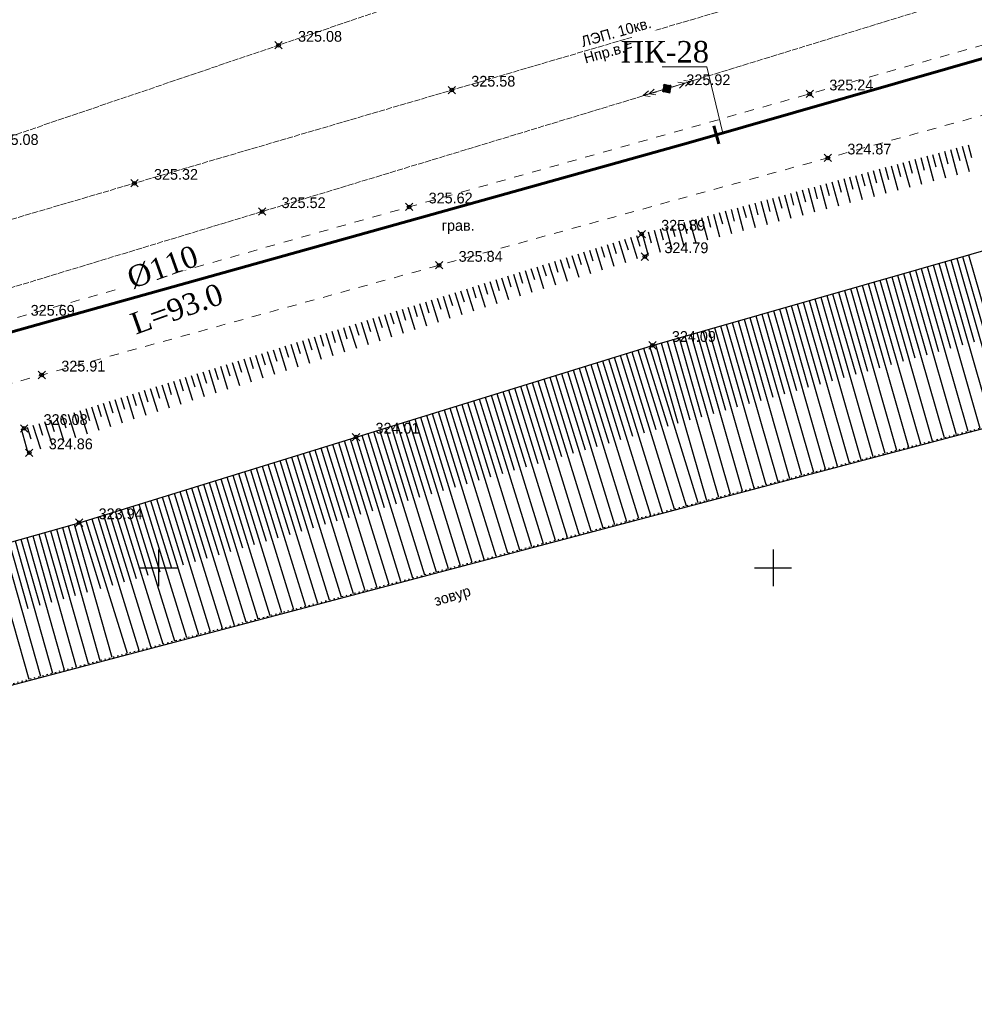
# Model space of a CAD drawing. Header units: metres. Extents: x 703769 to 722343, y 4313031 to 4317457.
# Tile 180 of 256: x 707667 to 707745, y 4313943 to 4314023. Entities that reach past the tile are written whole.
import ezdxf
from ezdxf import colors
from ezdxf.entities.mleader import LeaderData, LeaderLine
from ezdxf.math import Vec2, Vec3

# ---------------------------------------------------------------- set-up
doc = ezdxf.new("R2010")
doc.units = ezdxf.units.M
doc.header["$LTSCALE"] = 0.5
doc.header["$PDMODE"] = 35
doc.header["$PDSIZE"] = 0.3
for name, pattern in [('Auto_Street_NotBorder_Line_m1', [3, 1.5, -1.5]), ('Commnctn_Electr_VLP_High_Built_m1', [1, 1, 0]), ('ДОРОГИ_СТРОЯЩ', [9, 8, -1]), ('Контура низ откосов  Штриховая 0.1-0.5 - - - - - - -', [0.6, 0.1, -0.5])]:
    doc.linetypes.add(name, pattern=pattern)
for name, color, linetype in [('(001) Сетка', 92, 'Continuous'), ('(004) Точки рельефа', 7, 'Continuous'), ('(022) Возд. Линии', 7, 'Continuous'), ('(025) Дорога', 7, 'Continuous'), ('(027) Гидрография', 7, 'Continuous'), ('(035) Откосы', 7, 'Continuous'), ('(037) Контуры', 7, 'Continuous')]:
    doc.layers.add(name, color=color, linetype=linetype)
doc.layers.add('AUTO#_ROADS_EXIST_L', color=7, linetype='Continuous', lineweight=15, true_color=0x000000)
doc.layers.add('COMMN_OBJCT_#####_B', color=7, linetype='Continuous', lineweight=15, true_color=0x000000)
doc.layers.add('COMMN_OBJCT_ELCTR_B', color=7, linetype='Continuous', true_color=0x000000)
doc.layers.add('COMMN_OBJCT_ELCTR_L', color=7, linetype='Continuous', true_color=0x000000)
doc.layers.add('ВК_В1', color=134, linetype='Continuous', lineweight=40)
doc.layers.add('ВОДОПРОВОД текст', color=7, linetype='Continuous', lineweight=50)
doc.styles.add('BM-431', font='txt')
doc.styles.add('D-431', font='txt')
doc.styles.add('Interproekt', font='isocpeur.ttf', dxfattribs={"width": 0.95, "oblique": 15})
doc.styles.add('Times New Roman', font='times.ttf')

# ---------------------------------------------------------------- blocks, each defined once
blk = doc.blocks.new('CommnctnPoleRCsquare_m1')
at = {"layer": 'COMMN_OBJCT_#####_B', "lineweight": 13, "true_color": 0xfffffe}
blk.add_hatch(color=7, dxfattribs=at).paths.add_polyline_path([(-0.6, 0.6), (-0.6, -0.6), (0.6, -0.6), (0.6, 0.6)])
at = {"layer": 'COMMN_OBJCT_#####_B', "lineweight": 13, "true_color": 0x000000}
blk.add_hatch(color=18, dxfattribs=at).paths.add_polyline_path([(-0.1, 0, 1), (0.1, 0, 1)])
at = {"layer": 'COMMN_OBJCT_#####_B', "color": 18, "lineweight": 9, "true_color": 0x000000}
blk.add_lwpolyline([(0.6, 0.6), (-0.6, 0.6), (-0.6, -0.6), (0.6, -0.6)], close=True, dxfattribs=at)
blk.add_circle((0, 0), 0.1, dxfattribs=at)
blk = doc.blocks.new('ElectricHighVLP_m1')
at = {"layer": 'COMMN_OBJCT_ELCTR_B', "color": 18, "linetype": 'Continuous', "lineweight": 20, "true_color": 0x000000}
for p, q in [((0, 0), (4, 0)), ((3, 0), (2, 0.5)), ((3, 0), (2, -0.5)), ((4, 0), (3, 0.5)), ((4, 0), (3, -0.5))]:
    blk.add_line(p, q, dxfattribs=at)
blk = doc.blocks.new('Setka')
at = {"layer": '(001) Сетка'}
for p, q in [((0, 1.5), (0, -1.5)), ((-1.5, 0), (1.5, 0))]:
    blk.add_line(p, q, dxfattribs=at)
blk = doc.blocks.new('*U279')
at = {"color": 1, "lineweight": 60, "flags": 128}
blk.add_lwpolyline([(-0.015, -0.757), (0.015, 0.757)], dxfattribs=at)
blk = doc.blocks.new('*U280')
at = {"color": 0, "linetype": 'ByBlock', "lineweight": -2, "transparency": 16777216, "rotation": 195.9843209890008}
blk.add_blockref('*U279', (707723.849, 4314013.694), dxfattribs=at)
blk = doc.blocks.new('_Dot')
at = {"color": 0, "linetype": 'ByBlock', "lineweight": -2}
blk.add_line((-0.5, 0), (-1, 0), dxfattribs=at)
at = {"color": 0, "linetype": 'ByBlock', "const_width": 0.5}
blk.add_lwpolyline([(-0.25, 0, 1), (0.25, 0, 1)], format="xyb", close=True, dxfattribs=at)

msp = doc.modelspace()

# ---------------------------------------------------------------- linework, layer by layer
at = {"layer": '(027) Гидрография', "color": 4, "elevation": 319.341}
msp.add_lwpolyline([(707567.997, 4313942.938), (707572.213, 4313944.049), (707620.984, 4313956.898), (707772.66, 4313996.949), (707924.336, 4314045.143), (708024.512, 4314076.588), (708124.69, 4314111.302), (708133.047, 4314115.911), (708145.112, 4314122.565), (708157.025, 4314125.829), (708191.793, 4314145.156)], dxfattribs=at)
at = {"layer": '(035) Откосы'}
for p, q in [((707742.509, 4314010.173, 325.823), (707741.953, 4314012.21, 325.823)), ((707742.714, 4314011.32, 325.823), (707742.435, 4314012.342, 325.823)), ((707743.476, 4314010.425, 325.823), (707742.917, 4314012.473, 325.823)), ((707743.679, 4314011.578, 325.823), (707743.399, 4314012.605, 325.823)), ((707744.443, 4314010.678, 325.823), (707743.881, 4314012.736, 325.823)), ((707744.645, 4314011.836, 325.823), (707744.363, 4314012.868, 325.823)), ((707739.607, 4314009.415, 325.823), (707739.06, 4314011.421, 325.823)), ((707739.816, 4314010.547, 325.823), (707739.542, 4314011.553, 325.823)), ((707740.574, 4314009.668, 325.823), (707740.024, 4314011.684, 325.823)), ((707740.782, 4314010.805, 325.823), (707740.506, 4314011.816, 325.823)), ((707741.541, 4314009.92, 325.823), (707740.989, 4314011.947, 325.823)), ((707741.748, 4314011.063, 325.823), (707741.471, 4314012.079, 325.823)), ((707736.706, 4314008.658, 325.823), (707736.167, 4314010.632, 325.823)), ((707736.919, 4314009.774, 325.823), (707736.649, 4314010.764, 325.823)), ((707737.673, 4314008.91, 325.823), (707737.132, 4314010.895, 325.823)), ((707737.885, 4314010.032, 325.823), (707737.614, 4314011.027, 325.823)), ((707738.64, 4314009.163, 325.823), (707738.096, 4314011.158, 325.823)), ((707738.851, 4314010.289, 325.823), (707738.578, 4314011.29, 325.823)), ((707733.805, 4314007.9, 325.823), (707733.275, 4314009.843, 325.823)), ((707734.022, 4314009.001, 325.823), (707733.757, 4314009.975, 325.823)), ((707734.772, 4314008.153, 325.823), (707734.239, 4314010.106, 325.823)), ((707734.988, 4314009.258, 325.823), (707734.721, 4314010.238, 325.823)), ((707735.739, 4314008.405, 325.823), (707735.203, 4314010.369, 325.823)), ((707735.954, 4314009.516, 325.823), (707735.685, 4314010.501, 325.823)), ((707730.16, 4314007.97, 325.823), (707729.9, 4314008.923, 325.823)), ((707730.903, 4314007.143, 325.823), (707730.382, 4314009.054, 325.823)), ((707731.125, 4314008.227, 325.823), (707730.864, 4314009.186, 325.823)), ((707731.87, 4314007.395, 325.823), (707731.346, 4314009.317, 325.823)), ((707732.091, 4314008.485, 325.823), (707731.828, 4314009.449, 325.823)), ((707732.837, 4314007.648, 325.823), (707732.31, 4314009.58, 325.823)), ((707733.057, 4314008.743, 325.823), (707732.792, 4314009.712, 325.823)), ((707727.263, 4314007.196, 325.823), (707727.007, 4314008.134, 325.823)), ((707728.002, 4314006.385, 325.823), (707727.489, 4314008.265, 325.823)), ((707728.228, 4314007.454, 325.823), (707727.971, 4314008.397, 325.823)), ((707728.969, 4314006.638, 325.823), (707728.453, 4314008.528, 325.823)), ((707729.194, 4314007.712, 325.823), (707728.935, 4314008.66, 325.823)), ((707729.936, 4314006.89, 325.823), (707729.418, 4314008.791, 325.823)), ((707724.366, 4314006.423, 325.823), (707724.114, 4314007.345, 325.823)), ((707725.1, 4314005.628, 325.823), (707724.596, 4314007.476, 325.823)), ((707725.331, 4314006.681, 325.823), (707725.078, 4314007.608, 325.823)), ((707726.068, 4314005.88, 325.823), (707725.561, 4314007.739, 325.823)), ((707726.297, 4314006.938, 325.823), (707726.043, 4314007.871, 325.823)), ((707727.035, 4314006.133, 325.823), (707726.525, 4314008.002, 325.823)), ((707721.468, 4314005.65, 325.823), (707721.221, 4314006.555, 325.823)), ((707722.199, 4314004.87, 325.823), (707721.704, 4314006.687, 325.823)), ((707722.434, 4314005.907, 325.823), (707722.186, 4314006.818, 325.823)), ((707723.166, 4314005.123, 325.823), (707722.668, 4314006.95, 325.823)), ((707723.4, 4314006.165, 325.823), (707723.15, 4314007.081, 325.823)), ((707724.133, 4314005.375, 325.823), (707723.632, 4314007.213, 325.823)), ((707718.571, 4314004.876, 325.823), (707718.329, 4314005.766, 325.823)), ((707719.298, 4314004.113, 325.823), (707718.811, 4314005.898, 325.823)), ((707719.537, 4314005.134, 325.823), (707719.293, 4314006.029, 325.823)), ((707720.265, 4314004.365, 325.823), (707719.775, 4314006.161, 325.823)), ((707720.503, 4314005.392, 325.823), (707720.257, 4314006.292, 325.823)), ((707721.232, 4314004.618, 325.823), (707720.739, 4314006.424, 325.823)), ((707716.489, 4314003.29, 325.823), (707715.939, 4314005.038, 325.823)), ((707716.69, 4314004.315, 325.823), (707716.416, 4314005.188, 325.823)), ((707717.441, 4314003.594, 325.823), (707716.892, 4314005.338, 325.823)), ((707717.643, 4314004.617, 325.823), (707717.369, 4314005.488, 325.823)), ((707718.331, 4314003.86, 325.823), (707717.847, 4314005.635, 325.823)), ((707713.632, 4314002.38, 325.823), (707713.079, 4314004.138, 325.823)), ((707713.832, 4314003.41, 325.823), (707713.556, 4314004.288, 325.823)), ((707714.584, 4314002.683, 325.823), (707714.032, 4314004.438, 325.823)), ((707714.785, 4314003.711, 325.823), (707714.509, 4314004.588, 325.823)), ((707715.537, 4314002.987, 325.823), (707714.986, 4314004.738, 325.823)), ((707715.737, 4314004.013, 325.823), (707715.462, 4314004.888, 325.823)), ((707710.973, 4314002.504, 325.823), (707710.695, 4314003.387, 325.823)), ((707711.727, 4314001.773, 325.823), (707711.172, 4314003.537, 325.823)), ((707711.926, 4314002.806, 325.823), (707711.649, 4314003.687, 325.823)), ((707712.68, 4314002.077, 325.823), (707712.125, 4314003.837, 325.823)), ((707712.879, 4314003.108, 325.823), (707712.602, 4314003.987, 325.823)), ((707742.444, 4314003.381, 323.57), (707746.253, 4313990.08, 323.57)), ((707742.924, 4314003.519, 323.57), (707744.83, 4313996.863, 323.57)), ((707743.405, 4314003.656, 323.57), (707747.22, 4313990.335, 323.57)), ((707743.886, 4314003.794, 323.57), (707745.795, 4313997.128, 323.57)), ((707744.366, 4314003.932, 323.57), (707748.187, 4313990.591, 323.57)), ((707708.87, 4314000.863, 325.823), (707708.312, 4314002.637, 325.823)), ((707709.068, 4314001.901, 325.823), (707708.789, 4314002.787, 325.823)), ((707709.823, 4314001.166, 325.823), (707709.265, 4314002.937, 325.823)), ((707710.02, 4314002.203, 325.823), (707709.742, 4314003.087, 325.823)), ((707710.775, 4314001.47, 325.823), (707710.219, 4314003.237, 325.823)), ((707739.56, 4314002.555, 323.57), (707743.352, 4313989.314, 323.57)), ((707740.04, 4314002.693, 323.57), (707741.938, 4313996.067, 323.57)), ((707740.521, 4314002.83, 323.57), (707744.319, 4313989.569, 323.57)), ((707741.002, 4314002.968, 323.57), (707742.902, 4313996.332, 323.57)), ((707741.482, 4314003.106, 323.57), (707745.286, 4313989.824, 323.57)), ((707741.963, 4314003.243, 323.57), (707743.866, 4313996.598, 323.57)), ((707706.013, 4313999.953, 325.823), (707705.452, 4314001.737, 325.823)), ((707706.209, 4314000.996, 325.823), (707705.928, 4314001.887, 325.823)), ((707706.966, 4314000.256, 325.823), (707706.405, 4314002.037, 325.823)), ((707707.162, 4314001.297, 325.823), (707706.882, 4314002.187, 325.823)), ((707707.918, 4314000.559, 325.823), (707707.359, 4314002.337, 325.823)), ((707708.115, 4314001.599, 325.823), (707707.835, 4314002.487, 325.823)), ((707736.676, 4314001.729, 323.57), (707740.451, 4313988.548, 323.57)), ((707737.156, 4314001.867, 323.57), (707739.045, 4313995.271, 323.57)), ((707737.637, 4314002.005, 323.57), (707741.418, 4313988.803, 323.57)), ((707738.118, 4314002.142, 323.57), (707740.009, 4313995.536, 323.57)), ((707738.598, 4314002.28, 323.57), (707742.385, 4313989.058, 323.57)), ((707739.079, 4314002.417, 323.57), (707740.974, 4313995.802, 323.57)), ((707703.35, 4314000.091, 325.823), (707703.068, 4314000.987, 325.823)), ((707704.109, 4313999.346, 325.823), (707703.545, 4314001.137, 325.823)), ((707704.303, 4314000.392, 325.823), (707704.022, 4314001.287, 325.823)), ((707705.061, 4313999.649, 325.823), (707704.498, 4314001.437, 325.823)), ((707705.256, 4314000.694, 325.823), (707704.975, 4314001.587, 325.823)), ((707734.272, 4314001.041, 323.57), (707736.153, 4313994.475, 323.57)), ((707734.753, 4314001.179, 323.57), (707738.517, 4313988.037, 323.57)), ((707735.234, 4314001.316, 323.57), (707737.117, 4313994.74, 323.57)), ((707735.714, 4314001.454, 323.57), (707739.484, 4313988.292, 323.57)), ((707736.195, 4314001.592, 323.57), (707738.081, 4313995.006, 323.57)), ((707701.252, 4313998.435, 325.823), (707700.685, 4314000.237, 325.823)), ((707701.445, 4313999.487, 325.823), (707701.162, 4314000.387, 325.823)), ((707702.204, 4313998.739, 325.823), (707701.638, 4314000.537, 325.823)), ((707702.398, 4313999.789, 325.823), (707702.115, 4314000.687, 325.823)), ((707703.156, 4313999.042, 325.823), (707702.592, 4314000.837, 325.823)), ((707731.388, 4314000.215, 323.57), (707733.26, 4313993.679, 323.57)), ((707731.869, 4314000.353, 323.57), (707735.615, 4313987.271, 323.57)), ((707732.35, 4314000.49, 323.57), (707734.224, 4313993.944, 323.57)), ((707732.83, 4314000.628, 323.57), (707736.582, 4313987.526, 323.57)), ((707733.311, 4314000.766, 323.57), (707735.188, 4313994.21, 323.57)), ((707733.792, 4314000.903, 323.57), (707737.549, 4313987.782, 323.57)), ((707698.395, 4313997.525, 325.823), (707697.825, 4313999.337, 325.823)), ((707698.586, 4313998.582, 325.823), (707698.301, 4313999.487, 325.823)), ((707699.347, 4313997.829, 325.823), (707698.778, 4313999.637, 325.823)), ((707699.539, 4313998.884, 325.823), (707699.255, 4313999.787, 325.823)), ((707700.3, 4313998.132, 325.823), (707699.732, 4313999.937, 325.823)), ((707700.492, 4313999.185, 325.823), (707700.208, 4314000.087, 325.823)), ((707728.504, 4313999.389, 323.57), (707730.367, 4313992.883, 323.57)), ((707728.985, 4313999.527, 323.57), (707732.714, 4313986.505, 323.57)), ((707729.466, 4313999.664, 323.57), (707731.332, 4313993.148, 323.57)), ((707729.946, 4313999.802, 323.57), (707733.681, 4313986.76, 323.57)), ((707730.427, 4313999.94, 323.57), (707732.296, 4313993.414, 323.57)), ((707730.908, 4314000.077, 323.57), (707734.648, 4313987.016, 323.57)), ((707695.728, 4313997.677, 325.823), (707695.441, 4313998.587, 325.823)), ((707696.49, 4313996.918, 325.823), (707695.918, 4313998.737, 325.823)), ((707696.681, 4313997.978, 325.823), (707696.395, 4313998.887, 325.823)), ((707697.443, 4313997.222, 325.823), (707696.871, 4313999.037, 325.823)), ((707697.633, 4313998.28, 325.823), (707697.348, 4313999.187, 325.823)), ((707725.62, 4313998.563, 323.57), (707727.475, 4313992.087, 323.57)), ((707726.101, 4313998.701, 323.57), (707729.813, 4313985.739, 323.57)), ((707726.582, 4313998.838, 323.57), (707728.439, 4313992.352, 323.57)), ((707727.062, 4313998.976, 323.57), (707730.78, 4313985.994, 323.57)), ((707727.543, 4313999.114, 323.57), (707729.403, 4313992.618, 323.57)), ((707728.024, 4313999.251, 323.57), (707731.747, 4313986.249, 323.57)), ((707693.633, 4313996.008, 325.823), (707693.058, 4313997.837, 325.823)), ((707693.822, 4313997.073, 325.823), (707693.535, 4313997.987, 325.823)), ((707694.586, 4313996.311, 325.823), (707694.011, 4313998.137, 325.823)), ((707694.775, 4313997.375, 325.823), (707694.488, 4313998.287, 325.823)), ((707695.538, 4313996.615, 325.823), (707694.965, 4313998.437, 325.823)), ((707722.736, 4313997.737, 323.57), (707724.582, 4313991.291, 323.57)), ((707723.217, 4313997.875, 323.57), (707726.912, 4313984.973, 323.57)), ((707723.698, 4313998.012, 323.57), (707725.546, 4313991.556, 323.57)), ((707724.178, 4313998.15, 323.57), (707727.879, 4313985.228, 323.57)), ((707724.659, 4313998.288, 323.57), (707726.511, 4313991.822, 323.57)), ((707725.14, 4313998.425, 323.57), (707728.846, 4313985.483, 323.57)), ((707690.776, 4313995.098, 325.823), (707690.198, 4313996.936, 325.823)), ((707690.964, 4313996.168, 325.823), (707690.674, 4313997.086, 325.823)), ((707691.729, 4313995.401, 325.823), (707691.151, 4313997.236, 325.823)), ((707691.916, 4313996.47, 325.823), (707691.628, 4313997.386, 325.823)), ((707692.681, 4313995.705, 325.823), (707692.105, 4313997.536, 325.823)), ((707692.869, 4313996.771, 325.823), (707692.581, 4313997.687, 325.823)), ((707719.852, 4313996.911, 323.57), (707721.69, 4313990.495, 323.57)), ((707720.333, 4313997.049, 323.57), (707724.011, 4313984.207, 323.57)), ((707720.813, 4313997.186, 323.57), (707722.654, 4313990.76, 323.57)), ((707721.294, 4313997.324, 323.57), (707724.978, 4313984.462, 323.57)), ((707721.775, 4313997.462, 323.57), (707723.618, 4313991.026, 323.57)), ((707722.256, 4313997.599, 323.57), (707725.945, 4313984.717, 323.57)), ((707688.105, 4313995.263, 325.823), (707687.814, 4313996.186, 325.823)), ((707688.872, 4313994.491, 325.823), (707688.291, 4313996.336, 325.823)), ((707689.058, 4313995.564, 325.823), (707688.768, 4313996.486, 325.823)), ((707689.824, 4313994.794, 325.823), (707689.244, 4313996.636, 325.823)), ((707690.011, 4313995.866, 325.823), (707689.721, 4313996.786, 325.823)), ((707717.456, 4313996.198, 323.57), (707721.382, 4313983.512, 323.57)), ((707717.934, 4313996.345, 323.57), (707719.9, 4313989.993, 323.57)), ((707718.412, 4313996.493, 323.57), (707722.349, 4313983.768, 323.57)), ((707718.891, 4313996.636, 323.57), (707720.725, 4313990.23, 323.57)), ((707719.371, 4313996.773, 323.57), (707723.044, 4313983.951, 323.57)), ((707686.015, 4313993.581, 325.823), (707685.431, 4313995.436, 325.823)), ((707686.199, 4313994.659, 325.823), (707685.908, 4313995.586, 325.823)), ((707686.967, 4313993.884, 325.823), (707686.384, 4313995.736, 325.823)), ((707687.152, 4313994.961, 325.823), (707686.861, 4313995.886, 325.823)), ((707687.919, 4313994.187, 325.823), (707687.338, 4313996.036, 325.823)), ((707714.59, 4313995.311, 323.57), (707718.478, 4313982.746, 323.57)), ((707715.068, 4313995.459, 323.57), (707717.015, 4313989.166, 323.57)), ((707715.546, 4313995.606, 323.57), (707719.446, 4313983.001, 323.57)), ((707716.023, 4313995.754, 323.57), (707717.977, 4313989.442, 323.57)), ((707716.501, 4313995.902, 323.57), (707720.414, 4313983.257, 323.57)), ((707716.979, 4313996.05, 323.57), (707718.938, 4313989.717, 323.57)), ((707683.158, 4313992.67, 325.823), (707682.571, 4313994.536, 325.823)), ((707683.341, 4313993.754, 325.823), (707683.047, 4313994.686, 325.823)), ((707684.11, 4313992.974, 325.823), (707683.524, 4313994.836, 325.823)), ((707684.294, 4313994.056, 325.823), (707684.001, 4313994.986, 325.823)), ((707685.063, 4313993.277, 325.823), (707684.477, 4313995.136, 325.823)), ((707685.246, 4313994.358, 325.823), (707684.954, 4313995.286, 325.823)), ((707712.202, 4313994.572, 323.57), (707714.131, 4313988.339, 323.57)), ((707712.68, 4313994.72, 323.57), (707716.543, 4313982.235, 323.57)), ((707713.157, 4313994.867, 323.57), (707715.092, 4313988.615, 323.57)), ((707713.635, 4313995.015, 323.57), (707717.511, 4313982.49, 323.57)), ((707714.113, 4313995.163, 323.57), (707716.054, 4313988.891, 323.57)), ((707680.482, 4313992.849, 325.823), (707680.187, 4313993.786, 325.823)), ((707681.253, 4313992.064, 325.823), (707680.664, 4313993.936, 325.823)), ((707681.435, 4313993.151, 325.823), (707681.141, 4313994.086, 325.823)), ((707682.206, 4313992.367, 325.823), (707681.617, 4313994.236, 325.823)), ((707682.388, 4313993.452, 325.823), (707682.094, 4313994.386, 325.823)), ((707709.814, 4313993.833, 323.57), (707713.64, 4313981.468, 323.57)), ((707710.292, 4313993.981, 323.57), (707712.208, 4313987.788, 323.57)), ((707710.769, 4313994.129, 323.57), (707714.608, 4313981.724, 323.57)), ((707711.247, 4313994.276, 323.57), (707713.169, 4313988.064, 323.57)), ((707711.725, 4313994.424, 323.57), (707715.575, 4313981.979, 323.57)), ((707678.396, 4313991.153, 325.823), (707677.804, 4313993.036, 325.823)), ((707678.577, 4313992.245, 325.823), (707678.281, 4313993.186, 325.823)), ((707679.349, 4313991.457, 325.823), (707678.757, 4313993.336, 325.823)), ((707679.529, 4313992.547, 325.823), (707679.234, 4313993.486, 325.823)), ((707680.301, 4313991.76, 325.823), (707679.711, 4313993.636, 325.823)), ((707706.948, 4313992.946, 323.57), (707710.737, 4313980.701, 323.57)), ((707707.426, 4313993.094, 323.57), (707709.323, 4313986.962, 323.57)), ((707707.903, 4313993.242, 323.57), (707711.705, 4313980.957, 323.57)), ((707708.381, 4313993.39, 323.57), (707710.285, 4313987.237, 323.57)), ((707708.859, 4313993.537, 323.57), (707712.672, 4313981.213, 323.57)), ((707709.336, 4313993.685, 323.57), (707711.246, 4313987.513, 323.57)), ((707675.539, 4313990.243, 325.823), (707674.944, 4313992.136, 325.823)), ((707675.718, 4313991.34, 325.823), (707675.42, 4313992.286, 325.823)), ((707676.492, 4313990.546, 325.823), (707675.897, 4313992.436, 325.823)), ((707676.671, 4313991.642, 325.823), (707676.374, 4313992.586, 325.823)), ((707677.444, 4313990.85, 325.823), (707676.85, 4313992.736, 325.823)), ((707677.624, 4313991.944, 325.823), (707677.327, 4313992.886, 325.823)), ((707704.56, 4313992.207, 323.57), (707706.439, 4313986.135, 323.57)), ((707705.037, 4313992.355, 323.57), (707708.801, 4313980.19, 323.57)), ((707705.515, 4313992.503, 323.57), (707707.4, 4313986.41, 323.57)), ((707705.993, 4313992.651, 323.57), (707709.769, 4313980.446, 323.57)), ((707706.47, 4313992.798, 323.57), (707708.362, 4313986.686, 323.57)), ((707672.859, 4313990.435, 325.823), (707672.56, 4313991.386, 325.823)), ((707673.635, 4313989.636, 325.823), (707673.037, 4313991.536, 325.823)), ((707673.812, 4313990.737, 325.823), (707673.514, 4313991.686, 325.823)), ((707674.587, 4313989.94, 325.823), (707673.99, 4313991.836, 325.823)), ((707674.765, 4313991.038, 325.823), (707674.467, 4313991.986, 325.823)), ((707701.694, 4313991.32, 323.57), (707703.554, 4313985.308, 323.57)), ((707702.172, 4313991.468, 323.57), (707705.898, 4313979.424, 323.57)), ((707702.649, 4313991.616, 323.57), (707704.516, 4313985.584, 323.57)), ((707703.127, 4313991.764, 323.57), (707706.866, 4313979.679, 323.57)), ((707703.604, 4313991.912, 323.57), (707705.477, 4313985.859, 323.57)), ((707704.082, 4313992.059, 323.57), (707707.834, 4313979.935, 323.57)), ((707670.778, 4313988.726, 325.823), (707670.177, 4313990.635, 325.823)), ((707670.954, 4313989.831, 325.823), (707670.654, 4313990.785, 325.823)), ((707671.73, 4313989.029, 325.823), (707671.13, 4313990.935, 325.823)), ((707671.907, 4313990.133, 325.823), (707671.607, 4313991.085, 325.823)), ((707672.682, 4313989.333, 325.823), (707672.084, 4313991.235, 325.823)), ((707699.306, 4313990.581, 323.57), (707702.995, 4313978.657, 323.57)), ((707699.783, 4313990.729, 323.57), (707701.631, 4313984.757, 323.57)), ((707700.261, 4313990.877, 323.57), (707703.963, 4313978.913, 323.57)), ((707700.739, 4313991.025, 323.57), (707702.593, 4313985.033, 323.57)), ((707701.216, 4313991.173, 323.57), (707704.931, 4313979.168, 323.57)), ((707667.857, 4313987.795, 325.823), (707667.315, 4313989.742, 325.823)), ((707668.095, 4313988.926, 325.823), (707667.793, 4313989.885, 325.823)), ((707668.873, 4313988.119, 325.823), (707668.27, 4313990.035, 325.823)), ((707669.048, 4313989.228, 325.823), (707668.747, 4313990.185, 325.823)), ((707669.826, 4313988.422, 325.823), (707669.223, 4313990.335, 325.823)), ((707670.001, 4313989.53, 325.823), (707669.7, 4313990.485, 325.823)), ((707696.44, 4313989.695, 323.57), (707700.092, 4313977.891, 323.57)), ((707696.917, 4313989.842, 323.57), (707698.747, 4313983.93, 323.57)), ((707697.395, 4313989.99, 323.57), (707701.06, 4313978.146, 323.57)), ((707697.873, 4313990.138, 323.57), (707699.708, 4313984.206, 323.57)), ((707698.35, 4313990.286, 323.57), (707702.028, 4313978.402, 323.57)), ((707698.828, 4313990.434, 323.57), (707700.67, 4313984.482, 323.57)), ((707694.051, 4313988.956, 323.57), (707695.862, 4313983.104, 323.57)), ((707694.529, 4313989.103, 323.57), (707698.157, 4313977.38, 323.57)), ((707695.007, 4313989.251, 323.57), (707696.824, 4313983.379, 323.57)), ((707695.484, 4313989.399, 323.57), (707699.124, 4313977.635, 323.57)), ((707695.962, 4313989.547, 323.57), (707697.785, 4313983.655, 323.57)), ((707691.663, 4313988.217, 323.57), (707695.254, 4313976.613, 323.57)), ((707692.141, 4313988.364, 323.57), (707693.939, 4313982.553, 323.57)), ((707692.619, 4313988.512, 323.57), (707696.221, 4313976.869, 323.57)), ((707693.096, 4313988.66, 323.57), (707694.901, 4313982.828, 323.57)), ((707693.574, 4313988.808, 323.57), (707697.189, 4313977.124, 323.57)), ((707688.797, 4313987.33, 323.57), (707692.351, 4313975.846, 323.57)), ((707689.275, 4313987.478, 323.57), (707691.055, 4313981.726, 323.57)), ((707689.753, 4313987.625, 323.57), (707693.318, 4313976.102, 323.57)), ((707690.23, 4313987.773, 323.57), (707692.016, 4313982.001, 323.57)), ((707690.708, 4313987.921, 323.57), (707694.286, 4313976.357, 323.57)), ((707691.186, 4313988.069, 323.57), (707692.978, 4313982.277, 323.57)), ((707686.409, 4313986.591, 323.57), (707688.17, 4313980.899, 323.57)), ((707686.887, 4313986.739, 323.57), (707690.415, 4313975.335, 323.57)), ((707687.364, 4313986.886, 323.57), (707689.132, 4313981.175, 323.57)), ((707687.842, 4313987.034, 323.57), (707691.383, 4313975.591, 323.57)), ((707688.32, 4313987.182, 323.57), (707690.093, 4313981.45, 323.57)), ((707683.543, 4313985.704, 323.57), (707685.286, 4313980.073, 323.57)), ((707684.021, 4313985.852, 323.57), (707687.512, 4313974.569, 323.57)), ((707684.498, 4313986, 323.57), (707686.247, 4313980.348, 323.57)), ((707684.976, 4313986.147, 323.57), (707688.48, 4313974.824, 323.57)), ((707685.454, 4313986.295, 323.57), (707687.209, 4313980.624, 323.57)), ((707685.931, 4313986.443, 323.57), (707689.447, 4313975.08, 323.57)), ((707681.155, 4313984.965, 323.57), (707684.609, 4313973.802, 323.57)), ((707681.633, 4313985.113, 323.57), (707683.363, 4313979.521, 323.57)), ((707682.11, 4313985.261, 323.57), (707685.577, 4313974.058, 323.57)), ((707682.588, 4313985.408, 323.57), (707684.324, 4313979.797, 323.57)), ((707683.066, 4313985.556, 323.57), (707686.544, 4313974.313, 323.57)), ((707678.767, 4313984.226, 323.57), (707680.478, 4313978.695, 323.57)), ((707679.244, 4313984.374, 323.57), (707682.674, 4313973.291, 323.57)), ((707679.722, 4313984.522, 323.57), (707681.44, 4313978.97, 323.57)), ((707680.2, 4313984.669, 323.57), (707683.641, 4313973.547, 323.57)), ((707680.677, 4313984.817, 323.57), (707682.401, 4313979.246, 323.57)), ((707675.901, 4313983.339, 323.57), (707677.594, 4313977.868, 323.57)), ((707676.378, 4313983.487, 323.57), (707679.77, 4313972.525, 323.57)), ((707676.856, 4313983.635, 323.57), (707678.555, 4313978.144, 323.57)), ((707677.334, 4313983.783, 323.57), (707680.738, 4313972.78, 323.57)), ((707677.811, 4313983.93, 323.57), (707679.517, 4313978.419, 323.57)), ((707678.289, 4313984.078, 323.57), (707681.706, 4313973.036, 323.57)), ((707673.513, 4313982.6, 323.57), (707676.867, 4313971.758, 323.57)), ((707673.99, 4313982.748, 323.57), (707675.671, 4313977.317, 323.57)), ((707674.468, 4313982.896, 323.57), (707677.835, 4313972.014, 323.57)), ((707674.945, 4313983.044, 323.57), (707676.632, 4313977.592, 323.57)), ((707675.423, 4313983.191, 323.57), (707678.803, 4313972.269, 323.57)), ((707670.637, 4313981.747, 323.57), (707673.697, 4313970.921, 323.57)), ((707671.118, 4313981.883, 323.57), (707672.649, 4313976.466, 323.57)), ((707671.599, 4313982.019, 323.57), (707674.664, 4313971.176, 323.57)), ((707672.08, 4313982.157, 323.57), (707673.748, 4313976.766, 323.57)), ((707672.557, 4313982.305, 323.57), (707675.9, 4313971.502, 323.57)), ((707673.035, 4313982.452, 323.57), (707674.709, 4313977.041, 323.57)), ((707667.75, 4313980.931, 323.57), (707670.796, 4313970.155, 323.57)), ((707668.231, 4313981.067, 323.57), (707669.755, 4313975.675, 323.57)), ((707668.712, 4313981.203, 323.57), (707671.763, 4313970.41, 323.57)), ((707669.193, 4313981.339, 323.57), (707670.72, 4313975.938, 323.57)), ((707669.674, 4313981.475, 323.57), (707672.73, 4313970.665, 323.57)), ((707670.156, 4313981.611, 323.57), (707671.685, 4313976.202, 323.57)), ((707664.863, 4313980.115, 323.57), (707667.895, 4313969.389, 323.57)), ((707665.825, 4313980.387, 323.57), (707668.862, 4313969.644, 323.57)), ((707666.306, 4313980.523, 323.57), (707667.826, 4313975.147, 323.57)), ((707666.788, 4313980.659, 323.57), (707669.829, 4313969.899, 323.57)), ((707667.269, 4313980.795, 323.57), (707668.791, 4313975.411, 323.57))]:
    msp.add_line(p, q, dxfattribs=at)
at = {"layer": '(035) Откосы', "elevation": 323.57, "flags": 128}
msp.add_lwpolyline([(707565.599, 4313950.829), (707622.053, 4313968.013), (707672.002, 4313982.133), (707718.643, 4313996.565), (707813.86, 4314023.834), (707881.96, 4314043.723), (707919.958, 4314056.418), (707981.907, 4314074.04), (708022.015, 4314086.08), (708079.55, 4314104.1), (708133.435, 4314126.405), (708145.499, 4314129.589), (708145.779, 4314129.735)], dxfattribs=at)
at = {"layer": '(035) Откосы', "linetype": 'Контура низ откосов  Штриховая 0.1-0.5 - - - - - - -', "elevation": 319.341}
msp.add_lwpolyline([(707567.972, 4313943.035), (707572.188, 4313944.146), (707620.959, 4313956.995), (707772.632, 4313997.046), (707924.306, 4314045.238), (708024.481, 4314076.683), (708124.649, 4314111.394), (708132.999, 4314115.999), (708145.074, 4314122.659), (708145.285, 4314122.716)], dxfattribs=at)
at = {"color": 7, "lineweight": 60, "flags": 128}
msp.add_lwpolyline([(708240.115, 4314986.119), (708237.465, 4314926.667), (708235.809, 4314899.895), (708234.498, 4314869.618), (708230.06, 4314781.67), (708228.958, 4314757.378), (708223.359, 4314737.037), (708204.558, 4314523.813), (708196.059, 4314424.814), (708184.899, 4314294.752), (708174.557, 4314166.154), (708168.436, 4314154.821), (708168.436, 4314154.821), (708086.138, 4314125.895), (708037.269, 4314109.069), (708002.488, 4314098.284), (708002.488, 4314098.284), (707913.651, 4314069.236), (707865.757, 4314055.085), (707817.896, 4314040.633), (707721.771, 4314013.098), (707673.615, 4313999.646), (707633.375, 4313988.405), (707625.006, 4314019.638)], dxfattribs=at)
at = {"color": 0, "linetype": 'ByBlock', "lineweight": -2, "transparency": 16777216}
for p in [(707688.225, 4314020.989, 325.083), (707719.826, 4314017.456, 325.918), (707702.324, 4314017.337, 325.576), (707731.454, 4314017.031, 325.235), (707732.925, 4314011.818, 324.868), (707676.505, 4314009.759, 325.322), (707698.853, 4314007.83, 325.616), (707686.888, 4314007.452, 325.518), (707717.773, 4314005.615, 325.889), (707701.293, 4314003.081, 325.84), (707718.035, 4314003.783, 324.786), (707718.643, 4313996.565, 324.088), (707668.962, 4313994.152, 325.91), (707667.522, 4313989.8, 326.08), (707694.529, 4313989.103, 324.014), (707667.947, 4313987.824, 324.862), (707672.002, 4313982.133, 323.944)]:
    msp.add_point(p, dxfattribs=at)
at = {"layer": 'AUTO#_ROADS_EXIST_L', "linetype": 'Auto_Street_NotBorder_Line_m1', "lineweight": 15, "flags": 128}
for points, elevation in [([(708144.126, 4314101.66), (708144.126, 4314101.66), (708147.799, 4314155.94), (708135.298, 4314148.952), (708115.34, 4314135.075), (708068.41, 4314115.297), (708018.295, 4314097.841), (707981.449, 4314086.907), (707918.088, 4314066.26), (707879.635, 4314055.103), (707812.555, 4314033.812), (707561.451, 4313964.457)], 325.994), ([(707560.163, 4313968.689), (707811.659, 4314039.666), (707878.313, 4314059.979), (707916.666, 4314070.819), (707980.147, 4314093.007), (708015.887, 4314103.951), (708066.59, 4314120.619), (708112.982, 4314139.251), (708121.867, 4314146.398), (708120.084, 4314150.677), (708114.106, 4314153.103)], 325.99)]:
    msp.add_lwpolyline(points, dxfattribs=dict(at, elevation=elevation))
at = {"layer": 'COMMN_OBJCT_ELCTR_L', "linetype": 'Commnctn_Electr_VLP_High_Built_m1', "lineweight": 20, "flags": 128}
for points, elevation in [([(707559.857, 4313969.694), (707591.057, 4313978.499), (707653.95, 4313997.449), (707719.826, 4314017.456), (707783.035, 4314036.883), (707846.224, 4314056.716), (707914.765, 4314078.05), (707979.96, 4314098.279), (708042.477, 4314117.716), (708135.818, 4314146.539), (708166.739, 4314158.079), (708194.357, 4314168.719), (708173.508, 4314249.294)], 326.168), ([(707556.588, 4313980.433), (707663.533, 4314012.592), (707719.586, 4314031.654), (707775.514, 4314050.056), (707832.756, 4314068.377), (708068.359, 4314142.305), (708068.718, 4314148.912)], 325.416), ([(707558.157, 4313975.278), (707617.443, 4313992.605), (707658.486, 4314004.47), (707724.913, 4314023.968), (707762.189, 4314034.926), (707808.647, 4314048.086), (707843.269, 4314059.013)], 325.623)]:
    msp.add_lwpolyline(points, dxfattribs=dict(at, elevation=elevation))

# ---------------------------------------------------------------- block references
at = {"layer": '(001) Сетка'}
for p in [(707678.465, 4313978.456), (707728.465, 4313978.456)]:
    msp.add_blockref('Setka', p, dxfattribs=at)
at = {"color": 36, "lineweight": 60}
msp.add_blockref('*U280', (0, 0), dxfattribs=at)
at = {"layer": 'COMMN_OBJCT_#####_B', "color": 18, "true_color": 0x000000, "xscale": 0.5, "yscale": 0.5, "zscale": 0.5, "rotation": 347.8261480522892}
msp.add_blockref('CommnctnPoleRCsquare_m1', (707719.826, 4314017.456, -0.84), dxfattribs=at)
at = {"layer": 'COMMN_OBJCT_ELCTR_B'}
for xscale, yscale, zscale, rotation in [(0.5, 0.5, 0.5, 16.7749167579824), (0.4999999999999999, 0.4999999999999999, 0.4999999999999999, 195.9551830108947)]:
    msp.add_blockref('ElectricHighVLP_m1', (707719.826, 4314017.456, -0.84), dxfattribs=dict(at, xscale=xscale, yscale=yscale, zscale=zscale, rotation=rotation))

# ---------------------------------------------------------------- texts
at = {"layer": '(004) Точки рельефа', "style": 'D-431'}
for s, p in [('325.08', (707689.811, 4314021.272, 325.083)), ('325.92', (707721.412, 4314017.74, 325.918)), ('325.58', (707703.91, 4314017.621, 325.576)), ('325.24', (707733.04, 4314017.312, 325.235)), ('325.08', (707665.119, 4314012.875, 325.079)), ('324.87', (707734.511, 4314012.102, 324.868)), ('325.32', (707678.091, 4314010.04, 325.322)), ('325.62', (707700.439, 4314008.115, 325.616)), ('325.52', (707688.474, 4314007.734, 325.518)), ('325.89', (707719.359, 4314005.899, 325.889)), ('324.79', (707719.621, 4314004.067, 324.786)), ('325.84', (707702.879, 4314003.365, 325.84)), ('325.69', (707668.059, 4313998.977, 325.694)), ('324.09', (707720.229, 4313996.849, 324.088)), ('325.91', (707670.548, 4313994.436, 325.91)), ('326.08', (707669.108, 4313990.085, 326.08)), ('324.01', (707696.115, 4313989.386, 324.014)), ('324.86', (707669.533, 4313988.109, 324.862)), ('323.94', (707673.588, 4313982.417, 323.944))]:
    msp.add_text(s, height=0.875, dxfattribs=at).set_placement(p)
at = {"layer": '(022) Возд. Линии', "style": 'BM-431'}
msp.add_text('Hпр.в.=8.5м', height=0.875, rotation=15.76004, dxfattribs=at).set_placement((707713.207, 4314019.494, -0.295))
at = {"layer": '(022) Возд. Линии', "insert": (707712.75, 4314021.673, -0.295), "char_height": 0.875, "attachment_point": 1, "rotation": 15.76004, "style": 'BM-431'}
msp.add_mtext('ЛЭП. 10кв.', dxfattribs=at)
at = {"layer": '(025) Дорога', "linetype": 'ДОРОГИ_СТРОЯЩ', "style": 'BM-431'}
msp.add_text('грав.', height=0.875, dxfattribs=at).set_placement((707701.505, 4314005.888, -0.295))
at = {"layer": '(037) Контуры', "color": 0, "linetype": 'ByBlock', "style": 'BM-431'}
msp.add_text('зовур', height=0.875, rotation=16.90997, dxfattribs=at).set_placement((707701.033, 4313975.332, -0.295))

# ---------------------------------------------------------------- next in the draw order: texts
at = {"layer": 'ВОДОПРОВОД текст', "color": 7, "linetype": 'Continuous', "lineweight": 50, "insert": (707678.796, 4314002.924, -404.593), "char_height": 1.75, "width": 7.48307, "attachment_point": 5, "rotation": 19.64669, "style": 'Times New Roman', "bg_fill": 3, "box_fill_scale": 1, "bg_fill_color": 256, "bg_fill_transparency": 16714492}
msp.add_mtext('%%C110', dxfattribs=at)

# ---------------------------------------------------------------- next in the draw order: leaders
at = {"layer": 'ВК_В1', "color": 7, "lineweight": 13}
ml = msp.add_multileader_mtext('Standard', dxfattribs=at)
ml.set_content('{\\fTimes New Roman|b0|i0|c204|p18;\\Q0;\\W1;ПК-\\fTimes New Roman|b0|i0|c0|p18;28}', color=7, style='Interproekt')
ml.set_leader_properties(color=256, linetype='Continuous', lineweight=13)
ml.set_arrow_properties(name='DOT')
ml.build(insert=Vec2(0, 0))
ml.multileader.update_dxf_attribs({"text_left_attachment_type": 6, "text_right_attachment_type": 6, "dogleg_length": 0, "arrow_head_size": 0.00144})
ctx = ml.context
ctx.base_point, ctx.char_height, ctx.arrow_head_size, ctx.landing_gap_size, ctx.plane_origin = Vec3(707716.234, 4314019.232), 1.75, 0.00144, 0.0008, Vec3(708587.519, 4314059.995)
ctx.left_attachment, ctx.right_attachment, ctx.text_align_type = 6, 6, 1
notes = []
notes.append((ctx, [(1, (1, 1, 0), (707723.075, 4314019.232), (-1, 0), 0, [(0, [(707724.364, 4314013.841)], 0, [])])]))
ctx.mtext.insert, ctx.mtext.rotation, ctx.mtext.width, ctx.mtext.alignment, ctx.mtext.flow_direction = Vec3(707719.655, 4314021.332), 6.283185, 3.59135, 2, 5
ctx.mtext.has_bg_fill, ctx.mtext.bg_color, ctx.mtext.bg_scale_factor, ctx.mtext.bg_transparency, ctx.mtext.use_window_bg_color = 1, -1027028792, 1.5, 0, 1
for ctx, leaders in notes:
    for number, flags, end, landing, length, lines in leaders:
        leader = LeaderData()
        leader.index, (leader.has_last_leader_line, leader.has_dogleg_vector, leader.attachment_direction) = number, flags
        leader.last_leader_point, leader.dogleg_vector, leader.dogleg_length = Vec3(end), Vec3(landing), length
        for number, points, colour, breaks in lines:
            line = LeaderLine()
            line.index, line.vertices, line.color, line.breaks = number, Vec3.list(points), colors.encode_raw_color(colour), breaks
            leader.lines.append(line)
        ctx.leaders.append(leader)

# ---------------------------------------------------------------- next in the draw order: texts
at = {"layer": 'ВОДОПРОВОД текст', "color": 7, "linetype": 'Continuous', "lineweight": 50, "insert": (707679.947, 4313999.528, 41.38), "char_height": 1.75, "width": 7.48307, "attachment_point": 5, "rotation": 19.64669, "style": 'Times New Roman', "bg_fill": 3, "box_fill_scale": 1, "bg_fill_color": 256, "bg_fill_transparency": 16714492}
msp.add_mtext('L=93.0', dxfattribs=at)

doc.saveas('drawing.dxf')
